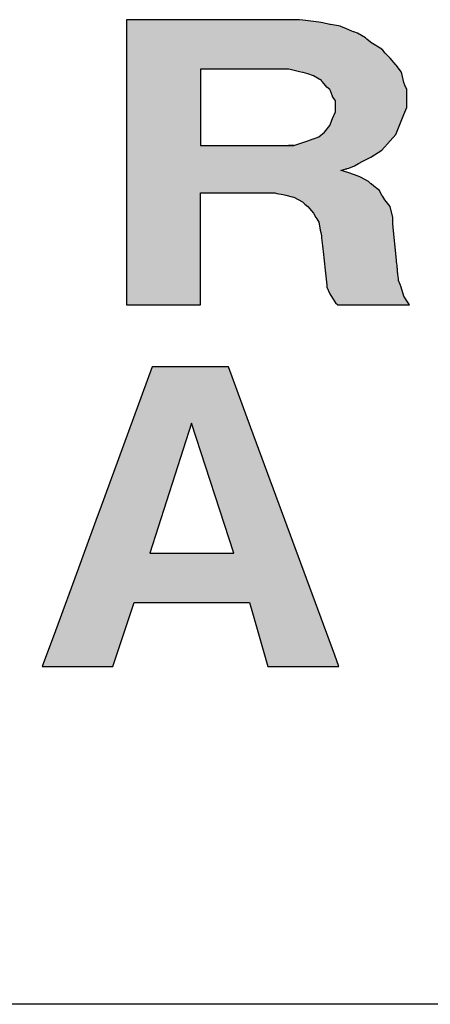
# Model space of a CAD drawing. Extents: x -1825 to 98, y 5678 to 6985.
# Tile 15 of 86: x -1057.26 to -1054.06, y 5776.22 to 5783.89. Entities that reach past the tile are written whole.
import ezdxf

# ---------------------------------------------------------------- set-up
doc = ezdxf.new("R2010")
doc.units = 0
doc.header["$MEASUREMENT"] = 0
doc.layers.add('CARIMBO', color=7, linetype='CONTINUOUS')

msp = doc.modelspace()

# ---------------------------------------------------------------- hatches: boundary and pattern name
at = {"layer": 'CARIMBO'}
h = msp.add_hatch(color=7, dxfattribs=at)
h.paths.add_polyline_path([(-1055.0483, 5783.889), (-1055.0761, 5783.8927), (-1055.1161, 5783.8927), (-1055.2277, 5783.8927), (-1055.3446, 5783.8927), (-1055.4527, 5783.8927), (-1055.5575, 5783.8927), (-1055.7704, 5783.8927), (-1055.8929, 5783.8927), (-1056.0757, 5783.8927), (-1056.2464, 5783.8927), (-1056.3621, 5783.8927), (-1056.4237, 5783.8927), (-1056.4237, 5783.8537), (-1056.4237, 5783.8107), (-1056.4237, 5783.7992), (-1056.4237, 5783.795), (-1056.4237, 5783.7896), (-1056.4237, 5783.7845), (-1056.4237, 5783.7745), (-1056.4237, 5783.7592), (-1056.4237, 5783.7521), (-1056.4237, 5783.7372), (-1056.4237, 5783.7111), (-1056.4237, 5783.6377), (-1056.4237, 5783.585), (-1056.4237, 5783.3224), (-1056.4237, 5783.3178), (-1056.4237, 5783.3127), (-1056.4237, 5783.2955), (-1056.4237, 5783.2866), (-1056.4237, 5783.2659), (-1056.4237, 5783.2588), (-1056.4237, 5783.2439), (-1056.4237, 5783.218), (-1056.4237, 5783.1898), (-1056.4237, 5783.1733), (-1056.4237, 5783.1508), (-1056.4237, 5783.1349), (-1056.4237, 5783.078), (-1056.4237, 5783.056), (-1056.4237, 5783.0353), (-1056.4237, 5782.8993), (-1056.4237, 5782.7918), (-1056.4237, 5782.7754), (-1056.4237, 5782.737), (-1056.4237, 5782.7163), (-1056.4237, 5782.6943), (-1056.4237, 5782.6901), (-1056.4237, 5782.0262), (-1056.4237, 5781.6687), (-1055.8471, 5781.6687), (-1055.8471, 5782.3326), (-1055.8471, 5782.3368), (-1055.8471, 5782.3588), (-1055.8471, 5782.3795), (-1055.8471, 5782.4179), (-1055.8471, 5782.4344), (-1055.8471, 5782.5418), (-1055.6277, 5782.5418), (-1055.5944, 5782.5418), (-1055.559, 5782.5418), (-1055.4671, 5782.5418), (-1055.4415, 5782.5418), (-1055.4052, 5782.5418), (-1055.3786, 5782.5418), (-1055.3331, 5782.5418), (-1055.2912, 5782.5418), (-1055.2672, 5782.5418), (-1055.2507, 5782.5387), (-1055.2024, 5782.5294), (-1055.1816, 5782.5254), (-1055.1332, 5782.5126), (-1055.119, 5782.5089), (-1055.0531, 5782.4726), (-1055.0327, 5782.4554), (-1055.0102, 5782.4364), (-1054.982, 5782.4016), (-1054.9674, 5782.3837), (-1054.9476, 5782.3507), (-1054.9402, 5782.3391), (-1054.9246, 5782.3145), (-1054.9191, 5782.2851), (-1054.9131, 5782.2532), (-1054.9096, 5782.2346), (-1054.9048, 5782.2091), (-1054.9029, 5782.192), (-1054.8961, 5782.1309), (-1054.8935, 5782.1073), (-1054.891, 5782.0851), (-1054.8748, 5781.939), (-1054.862, 5781.8236), (-1054.862, 5781.8071), (-1054.8389, 5781.7544), (-1054.8191, 5781.7214), (-1054.7961, 5781.6852), (-1054.7763, 5781.6687), (-1054.7695, 5781.6687), (-1054.7341, 5781.6687), (-1054.7008, 5781.6687), (-1054.6388, 5781.6687), (-1054.6122, 5781.6687), (-1054.4389, 5781.6687), (-1054.2195, 5781.6687), (-1054.2393, 5781.7017), (-1054.2623, 5781.7379), (-1054.2821, 5781.8071), (-1054.2916, 5781.8289), (-1054.3052, 5781.8598), (-1054.3052, 5781.8763), (-1054.3082, 5781.9064), (-1054.311, 5781.9341), (-1054.3127, 5781.95), (-1054.3134, 5781.9575), (-1054.3157, 5781.9796), (-1054.3166, 5781.9891), (-1054.3185, 5782.0075), (-1054.319, 5782.0129), (-1054.3195, 5782.0178), (-1054.348, 5782.298), (-1054.348, 5782.3507), (-1054.3678, 5782.4364), (-1054.4106, 5782.4891), (-1054.4263, 5782.5137), (-1054.4337, 5782.5254), (-1054.4463, 5782.5484), (-1054.4534, 5782.5616), (-1054.4627, 5782.5687), (-1054.4963, 5782.5945), (-1054.5177, 5782.6129), (-1054.5193, 5782.6143), (-1054.5391, 5782.6308), (-1054.5993, 5782.6639), (-1054.605, 5782.667), (-1054.6265, 5782.6753), (-1054.6478, 5782.6835), (-1054.6537, 5782.6858), (-1054.6907, 5782.7), (-1054.7335, 5782.7112), (-1054.7533, 5782.7164), (-1054.7457, 5782.7188), (-1054.7294, 5782.724), (-1054.7201, 5782.7269), (-1054.7186, 5782.7274), (-1054.7133, 5782.7291), (-1054.7088, 5782.7305), (-1054.7029, 5782.7324), (-1054.6907, 5782.7362), (-1054.6478, 5782.7527), (-1054.6145, 5782.771), (-1054.5819, 5782.7889), (-1054.5193, 5782.8219), (-1054.4337, 5782.8746), (-1054.3678, 5782.9471), (-1054.3249, 5782.9965), (-1054.2821, 5783.1019), (-1054.2623, 5783.1547), (-1054.2393, 5783.2074), (-1054.2393, 5783.2798), (-1054.2393, 5783.349), (-1054.2541, 5783.383), (-1054.2623, 5783.4018), (-1054.2786, 5783.4724), (-1054.2821, 5783.4874), (-1054.321, 5783.5354), (-1054.3249, 5783.5401), (-1054.3678, 5783.5929), (-1054.3908, 5783.6126), (-1054.3958, 5783.6183), (-1054.4085, 5783.633), (-1054.4274, 5783.6548), (-1054.4329, 5783.6612), (-1054.4337, 5783.662), (-1054.5193, 5783.7147), (-1054.5211, 5783.7162), (-1054.5508, 5783.7414), (-1054.5622, 5783.751), (-1054.6248, 5783.7872), (-1054.6551, 5783.7989), (-1054.6676, 5783.8037), (-1054.7104, 5783.8202), (-1054.7533, 5783.84), (-1054.7594, 5783.8411), (-1054.7722, 5783.8436), (-1054.8334, 5783.8554), (-1054.8389, 5783.8564), (-1054.8945, 5783.8671), (-1054.9246, 5783.8729)])
h.paths.add_polyline_path([(-1055.0526, 5783.4815), (-1055.0467, 5783.4801), (-1055.0102, 5783.4709), (-1054.9674, 5783.4545), (-1054.9048, 5783.4182), (-1054.9006, 5783.413), (-1054.8841, 5783.3927), (-1054.862, 5783.3655), (-1054.8389, 5783.349), (-1054.8347, 5783.3377), (-1054.8191, 5783.2963), (-1054.8175, 5783.2937), (-1054.7961, 5783.2601), (-1054.7961, 5783.2074), (-1054.7961, 5783.1744), (-1054.8191, 5783.1217), (-1054.8389, 5783.069), (-1054.8817, 5783.0163), (-1054.9246, 5782.98), (-1054.9674, 5782.9636), (-1054.9692, 5782.9629), (-1055.0102, 5782.9471), (-1055.119, 5782.9108), (-1055.1618, 5782.9108), (-1055.8471, 5782.9108), (-1055.8471, 5783.3357), (-1055.8471, 5783.3623), (-1055.8471, 5783.4659), (-1055.8471, 5783.5072), (-1055.8442, 5783.5072), (-1055.7748, 5783.5072), (-1055.6735, 5783.5072), (-1055.5457, 5783.5072), (-1055.4409, 5783.5072), (-1055.3328, 5783.5072), (-1055.2797, 5783.5072), (-1055.1946, 5783.5072), (-1055.1618, 5783.5072), (-1055.1577, 5783.5062), (-1055.0761, 5783.4874)], flags=16)
h = msp.add_hatch(color=7, dxfattribs=at)
h.paths.add_polyline_path([(-1055.6297, 5781.1877), (-1056.2227, 5781.1877), (-1056.6316, 5780.0727), (-1056.6515, 5780.0185), (-1056.754, 5779.7389), (-1056.7982, 5779.6183), (-1056.9774, 5779.1297), (-1057.0793, 5778.8518), (-1056.5291, 5778.8518), (-1056.3644, 5779.3493), (-1056.1257, 5779.3493), (-1055.5721, 5779.3493), (-1055.4649, 5779.3493), (-1055.4419, 5779.2686), (-1055.3232, 5778.8518), (-1054.7697, 5778.8518), (-1054.8014, 5778.938), (-1055.4543, 5780.7113)])
h.paths.add_polyline_path([(-1055.5868, 5779.7348), (-1056.2425, 5779.7348), (-1055.9163, 5780.7463)], flags=16)

# ---------------------------------------------------------------- linework, layer by layer
at = {"layer": 'CARIMBO', "color": 6}
msp.add_line((-1039.2001, 5776.2174), (-1077.6642, 5776.2174), dxfattribs=at)
at = {"layer": 'CARIMBO', "color": 7, "invisible_edges": 5}
for points in [[(-1056.4237, 5783.8537), (-1054.6478, 5782.7527), (-1054.6145, 5782.771), (-1056.4237, 5783.8927)], [(-1056.4237, 5783.8927), (-1054.6145, 5782.771), (-1054.5819, 5782.7889), (-1056.3621, 5783.8927)], [(-1056.4237, 5783.8537), (-1054.6478, 5782.7527), (-1054.6145, 5782.771), (-1056.4237, 5783.8927)], [(-1056.4237, 5783.8927), (-1054.6145, 5782.771), (-1054.5819, 5782.7889), (-1056.3621, 5783.8927)], [(-1056.4237, 5783.8107), (-1054.6907, 5782.7362), (-1054.6478, 5782.7527), (-1056.4237, 5783.8537)], [(-1056.4237, 5783.8107), (-1054.6907, 5782.7362), (-1054.6478, 5782.7527), (-1056.4237, 5783.8537)], [(-1056.3621, 5783.8927), (-1054.5819, 5782.7889), (-1054.5193, 5782.8219), (-1056.2464, 5783.8927)], [(-1056.3621, 5783.8927), (-1054.5819, 5782.7889), (-1054.5193, 5782.8219), (-1056.2464, 5783.8927)], [(-1056.2464, 5783.8927), (-1054.5193, 5782.8219), (-1054.4337, 5782.8746), (-1056.0757, 5783.8927)], [(-1056.2464, 5783.8927), (-1054.5193, 5782.8219), (-1054.4337, 5782.8746), (-1056.0757, 5783.8927)], [(-1056.0757, 5783.8927), (-1054.4337, 5782.8746), (-1054.3678, 5782.9471), (-1055.8929, 5783.8927)], [(-1056.0757, 5783.8927), (-1054.4337, 5782.8746), (-1054.3678, 5782.9471), (-1055.8929, 5783.8927)], [(-1055.8929, 5783.8927), (-1054.3678, 5782.9471), (-1054.3249, 5782.9965), (-1055.7704, 5783.8927)], [(-1055.8929, 5783.8927), (-1054.3678, 5782.9471), (-1054.3249, 5782.9965), (-1055.7704, 5783.8927)], [(-1055.7704, 5783.8927), (-1054.3249, 5782.9965), (-1054.2821, 5783.1019), (-1055.5575, 5783.8927)], [(-1055.7704, 5783.8927), (-1054.3249, 5782.9965), (-1054.2821, 5783.1019), (-1055.5575, 5783.8927)], [(-1055.5575, 5783.8927), (-1054.2821, 5783.1019), (-1054.2623, 5783.1547), (-1055.4527, 5783.8927)], [(-1055.5575, 5783.8927), (-1054.2821, 5783.1019), (-1054.2623, 5783.1547), (-1055.4527, 5783.8927)], [(-1055.4527, 5783.8927), (-1054.2623, 5783.1547), (-1054.2393, 5783.2074), (-1055.3446, 5783.8927)], [(-1055.4527, 5783.8927), (-1054.2623, 5783.1547), (-1054.2393, 5783.2074), (-1055.3446, 5783.8927)], [(-1055.3446, 5783.8927), (-1054.2393, 5783.2074), (-1054.2393, 5783.2798), (-1055.2277, 5783.8927)], [(-1055.3446, 5783.8927), (-1054.2393, 5783.2074), (-1054.2393, 5783.2798), (-1055.2277, 5783.8927)], [(-1055.2277, 5783.8927), (-1054.2393, 5783.2798), (-1054.2393, 5783.349), (-1055.1161, 5783.8927)], [(-1055.2277, 5783.8927), (-1054.2393, 5783.2798), (-1054.2393, 5783.349), (-1055.1161, 5783.8927)], [(-1055.1161, 5783.8927), (-1054.2393, 5783.349), (-1054.2541, 5783.383), (-1055.0761, 5783.8927)], [(-1055.1161, 5783.8927), (-1054.2393, 5783.349), (-1054.2541, 5783.383), (-1055.0761, 5783.8927)], [(-1055.0761, 5783.8927), (-1054.2541, 5783.383), (-1054.2623, 5783.4018), (-1055.0483, 5783.889)], [(-1055.0761, 5783.8927), (-1054.2541, 5783.383), (-1054.2623, 5783.4018), (-1055.0483, 5783.889)], [(-1055.0483, 5783.889), (-1054.2623, 5783.4018), (-1054.2786, 5783.4724), (-1054.9246, 5783.8729)], [(-1055.0483, 5783.889), (-1054.2623, 5783.4018), (-1054.2786, 5783.4724), (-1054.9246, 5783.8729)], [(-1054.9246, 5783.8729), (-1054.2786, 5783.4724), (-1054.2821, 5783.4874), (-1054.8945, 5783.8671)], [(-1054.9246, 5783.8729), (-1054.2786, 5783.4724), (-1054.2821, 5783.4874), (-1054.8945, 5783.8671)], [(-1054.8945, 5783.8671), (-1054.2821, 5783.4874), (-1054.321, 5783.5354), (-1054.8389, 5783.8564)], [(-1054.8945, 5783.8671), (-1054.2821, 5783.4874), (-1054.321, 5783.5354), (-1054.8389, 5783.8564)], [(-1054.8389, 5783.8564), (-1054.321, 5783.5354), (-1054.3249, 5783.5401), (-1054.8334, 5783.8554)], [(-1054.8389, 5783.8564), (-1054.321, 5783.5354), (-1054.3249, 5783.5401), (-1054.8334, 5783.8554)], [(-1054.8334, 5783.8554), (-1054.3249, 5783.5401), (-1054.3678, 5783.5929), (-1054.7722, 5783.8436)], [(-1054.8334, 5783.8554), (-1054.3249, 5783.5401), (-1054.3678, 5783.5929), (-1054.7722, 5783.8436)], [(-1054.7722, 5783.8436), (-1054.3678, 5783.5929), (-1054.3908, 5783.6126), (-1054.7594, 5783.8411)], [(-1054.7722, 5783.8436), (-1054.3678, 5783.5929), (-1054.3908, 5783.6126), (-1054.7594, 5783.8411)], [(-1054.7594, 5783.8411), (-1054.3908, 5783.6126), (-1054.3958, 5783.6183), (-1054.7533, 5783.84)], [(-1054.7594, 5783.8411), (-1054.3908, 5783.6126), (-1054.3958, 5783.6183), (-1054.7533, 5783.84)], [(-1054.7533, 5783.84), (-1054.3958, 5783.6183), (-1054.4085, 5783.633), (-1054.7104, 5783.8202)], [(-1054.7533, 5783.84), (-1054.3958, 5783.6183), (-1054.4085, 5783.633), (-1054.7104, 5783.8202)], [(-1056.4237, 5783.7992), (-1054.7029, 5782.7324), (-1054.6907, 5782.7362), (-1056.4237, 5783.8107)], [(-1056.4237, 5783.7992), (-1054.7029, 5782.7324), (-1054.6907, 5782.7362), (-1056.4237, 5783.8107)], [(-1056.4237, 5783.795), (-1054.7074, 5782.7309), (-1054.7029, 5782.7324), (-1056.4237, 5783.7992)], [(-1056.4237, 5783.795), (-1054.7074, 5782.7309), (-1054.7029, 5782.7324), (-1056.4237, 5783.7992)], [(-1056.4237, 5783.7946), (-1054.7078, 5782.7308), (-1054.7074, 5782.7309), (-1056.4237, 5783.795)], [(-1056.4237, 5783.7946), (-1054.7078, 5782.7308), (-1054.7074, 5782.7309), (-1056.4237, 5783.795)], [(-1056.4237, 5783.7896), (-1054.7133, 5782.7291), (-1054.7078, 5782.7308), (-1056.4237, 5783.7946)], [(-1056.4237, 5783.7896), (-1054.7133, 5782.7291), (-1054.7078, 5782.7308), (-1056.4237, 5783.7946)], [(-1056.4237, 5783.7845), (-1054.7186, 5782.7274), (-1054.7133, 5782.7291), (-1056.4237, 5783.7896)], [(-1056.4237, 5783.7845), (-1054.7186, 5782.7274), (-1054.7133, 5782.7291), (-1056.4237, 5783.7896)], [(-1056.4237, 5783.7832), (-1054.7201, 5782.7269), (-1054.7186, 5782.7274), (-1056.4237, 5783.7845)], [(-1056.4237, 5783.7832), (-1054.7201, 5782.7269), (-1054.7186, 5782.7274), (-1056.4237, 5783.7845)], [(-1056.4237, 5783.7745), (-1054.7294, 5782.724), (-1054.7201, 5782.7269), (-1056.4237, 5783.7832)], [(-1056.4237, 5783.7745), (-1054.7294, 5782.724), (-1054.7201, 5782.7269), (-1056.4237, 5783.7832)], [(-1056.4237, 5783.7592), (-1054.7457, 5782.7188), (-1054.7294, 5782.724), (-1056.4237, 5783.7745)], [(-1056.4237, 5783.7592), (-1054.7457, 5782.7188), (-1054.7294, 5782.724), (-1056.4237, 5783.7745)], [(-1056.4237, 5783.7521), (-1054.7533, 5782.7164), (-1054.7457, 5782.7188), (-1056.4237, 5783.7592)], [(-1056.4237, 5783.7521), (-1054.7533, 5782.7164), (-1054.7457, 5782.7188), (-1056.4237, 5783.7592)], [(-1054.7104, 5783.8202), (-1054.4085, 5783.633), (-1054.4274, 5783.6548), (-1054.6676, 5783.8037)], [(-1054.7104, 5783.8202), (-1054.4085, 5783.633), (-1054.4274, 5783.6548), (-1054.6676, 5783.8037)], [(-1054.6676, 5783.8037), (-1054.4274, 5783.6548), (-1054.4329, 5783.6612), (-1054.655, 5783.7989)], [(-1054.6676, 5783.8037), (-1054.4274, 5783.6548), (-1054.4329, 5783.6612), (-1054.655, 5783.7989)], [(-1054.655, 5783.7989), (-1054.5193, 5783.7147), (-1054.5211, 5783.7162), (-1054.6533, 5783.7982)], [(-1054.655, 5783.7989), (-1054.5193, 5783.7147), (-1054.5211, 5783.7162), (-1054.6533, 5783.7982)], [(-1054.6533, 5783.7982), (-1054.5211, 5783.7162), (-1054.5508, 5783.7414), (-1054.6248, 5783.7872)], [(-1054.6533, 5783.7982), (-1054.5211, 5783.7162), (-1054.5508, 5783.7414), (-1054.6248, 5783.7872)], [(-1054.6248, 5783.7872), (-1054.5508, 5783.7414), (-1054.5622, 5783.751)], [(-1054.6248, 5783.7872), (-1054.5508, 5783.7414), (-1054.5622, 5783.751)], [(-1056.4237, 5783.7372), (-1054.4106, 5782.4891), (-1054.4263, 5782.5137), (-1056.4237, 5783.7521)], [(-1056.4237, 5783.7372), (-1054.4106, 5782.4891), (-1054.4263, 5782.5137), (-1056.4237, 5783.7521)], [(-1056.4237, 5783.7111), (-1054.3678, 5782.4364), (-1054.4106, 5782.4891), (-1056.4237, 5783.7372)], [(-1056.4237, 5783.7111), (-1054.3678, 5782.4364), (-1054.4106, 5782.4891), (-1056.4237, 5783.7372)], [(-1056.4237, 5783.6377), (-1054.348, 5782.3507), (-1054.3678, 5782.4364), (-1056.4237, 5783.7111)], [(-1056.4237, 5783.6377), (-1054.348, 5782.3507), (-1054.3678, 5782.4364), (-1056.4237, 5783.7111)], [(-1054.5193, 5783.7147), (-1054.4329, 5783.6612), (-1054.4337, 5783.662)], [(-1054.5193, 5783.7147), (-1054.4329, 5783.6612), (-1054.4337, 5783.662)], [(-1056.4237, 5783.585), (-1054.348, 5782.298), (-1054.348, 5782.3507), (-1056.4237, 5783.6377)], [(-1056.4237, 5783.585), (-1054.348, 5782.298), (-1054.348, 5782.3507), (-1056.4237, 5783.6377)], [(-1056.4237, 5783.3224), (-1054.3195, 5782.0178), (-1054.348, 5782.298), (-1056.4237, 5783.585)], [(-1056.4237, 5783.3224), (-1054.3195, 5782.0178), (-1054.348, 5782.298), (-1056.4237, 5783.585)], [(-1055.8471, 5783.4659), (-1055.0102, 5782.9471), (-1054.9692, 5782.9629), (-1055.8471, 5783.5072)], [(-1055.8471, 5783.5072), (-1054.9692, 5782.9629), (-1054.9674, 5782.9636), (-1055.8442, 5783.5072)], [(-1055.8471, 5783.4659), (-1055.0102, 5782.9471), (-1054.9692, 5782.9629), (-1055.8471, 5783.5072)], [(-1055.8471, 5783.5072), (-1054.9692, 5782.9629), (-1054.9674, 5782.9636), (-1055.8442, 5783.5072)], [(-1055.8471, 5783.3623), (-1055.119, 5782.9108), (-1055.0102, 5782.9471), (-1055.8471, 5783.4659)], [(-1055.8471, 5783.3623), (-1055.119, 5782.9108), (-1055.0102, 5782.9471), (-1055.8471, 5783.4659)], [(-1055.8442, 5783.5072), (-1054.9674, 5782.9636), (-1054.9246, 5782.98), (-1055.7748, 5783.5072)], [(-1055.8442, 5783.5072), (-1054.9674, 5782.9636), (-1054.9246, 5782.98), (-1055.7748, 5783.5072)], [(-1055.7748, 5783.5072), (-1054.9246, 5782.98), (-1054.8817, 5783.0163), (-1055.6735, 5783.5072)], [(-1055.7748, 5783.5072), (-1054.9246, 5782.98), (-1054.8817, 5783.0163), (-1055.6735, 5783.5072)], [(-1055.6735, 5783.5072), (-1054.8817, 5783.0163), (-1054.8389, 5783.069), (-1055.5457, 5783.5072)], [(-1055.6735, 5783.5072), (-1054.8817, 5783.0163), (-1054.8389, 5783.069), (-1055.5457, 5783.5072)], [(-1055.5457, 5783.5072), (-1054.8389, 5783.069), (-1054.8191, 5783.1217), (-1055.4409, 5783.5072)], [(-1055.5457, 5783.5072), (-1054.8389, 5783.069), (-1054.8191, 5783.1217), (-1055.4409, 5783.5072)], [(-1055.4409, 5783.5072), (-1054.8191, 5783.1217), (-1054.7961, 5783.1744), (-1055.3328, 5783.5072)], [(-1055.4409, 5783.5072), (-1054.8191, 5783.1217), (-1054.7961, 5783.1744), (-1055.3328, 5783.5072)], [(-1055.3328, 5783.5072), (-1054.7961, 5783.1744), (-1054.7961, 5783.2074), (-1055.2797, 5783.5072)], [(-1055.3328, 5783.5072), (-1054.7961, 5783.1744), (-1054.7961, 5783.2074), (-1055.2797, 5783.5072)], [(-1055.2797, 5783.5072), (-1054.7961, 5783.2074), (-1054.7961, 5783.2601), (-1055.1946, 5783.5072)], [(-1055.2797, 5783.5072), (-1054.7961, 5783.2074), (-1054.7961, 5783.2601), (-1055.1946, 5783.5072)], [(-1055.1946, 5783.5072), (-1054.7961, 5783.2601), (-1054.8175, 5783.2937), (-1055.1618, 5783.5072)], [(-1055.1946, 5783.5072), (-1054.7961, 5783.2601), (-1054.8175, 5783.2937), (-1055.1618, 5783.5072)], [(-1055.1618, 5783.5072), (-1054.8175, 5783.2937), (-1054.8191, 5783.2963), (-1055.1577, 5783.5062)], [(-1055.1618, 5783.5072), (-1054.8175, 5783.2937), (-1054.8191, 5783.2963), (-1055.1577, 5783.5062)], [(-1055.1577, 5783.5062), (-1054.8191, 5783.2963), (-1054.8347, 5783.3377), (-1055.0761, 5783.4874)], [(-1055.1577, 5783.5062), (-1054.8191, 5783.2963), (-1054.8347, 5783.3377), (-1055.0761, 5783.4874)], [(-1055.0761, 5783.4874), (-1054.8347, 5783.3377), (-1054.8389, 5783.349), (-1055.0526, 5783.4815)], [(-1055.0761, 5783.4874), (-1054.8347, 5783.3377), (-1054.8389, 5783.349), (-1055.0526, 5783.4815)], [(-1055.0526, 5783.4815), (-1054.8389, 5783.349), (-1054.862, 5783.3655), (-1055.0467, 5783.4801)], [(-1055.0526, 5783.4815), (-1054.8389, 5783.349), (-1054.862, 5783.3655), (-1055.0467, 5783.4801)], [(-1055.0467, 5783.4801), (-1054.862, 5783.3655), (-1054.8841, 5783.3927), (-1055.0102, 5783.4709)], [(-1055.0467, 5783.4801), (-1054.862, 5783.3655), (-1054.8841, 5783.3927), (-1055.0102, 5783.4709)], [(-1055.0102, 5783.4709), (-1054.8841, 5783.3927), (-1054.9006, 5783.413), (-1054.9674, 5783.4545)], [(-1055.0102, 5783.4709), (-1054.8841, 5783.3927), (-1054.9006, 5783.413), (-1054.9674, 5783.4545)], [(-1054.9674, 5783.4545), (-1054.9006, 5783.413), (-1054.9048, 5783.4182)], [(-1054.9674, 5783.4545), (-1054.9006, 5783.413), (-1054.9048, 5783.4182)], [(-1056.4237, 5783.3178), (-1055.119, 5782.5089), (-1055.0531, 5782.4726), (-1056.4237, 5783.3224)], [(-1056.4237, 5783.3178), (-1055.119, 5782.5089), (-1055.0531, 5782.4726), (-1056.4237, 5783.3224)], [(-1056.4237, 5783.3127), (-1055.1332, 5782.5126), (-1055.119, 5782.5089), (-1056.4237, 5783.3178)], [(-1056.4237, 5783.3127), (-1055.1332, 5782.5126), (-1055.119, 5782.5089), (-1056.4237, 5783.3178)], [(-1056.4237, 5783.2955), (-1055.1816, 5782.5254), (-1055.1332, 5782.5126), (-1056.4237, 5783.3127)], [(-1056.4237, 5783.2955), (-1055.1816, 5782.5254), (-1055.1332, 5782.5126), (-1056.4237, 5783.3127)], [(-1055.8471, 5783.3357), (-1055.1618, 5782.9108), (-1055.119, 5782.9108), (-1055.8471, 5783.3623)], [(-1055.8471, 5783.3357), (-1055.1618, 5782.9108), (-1055.119, 5782.9108), (-1055.8471, 5783.3623)], [(-1055.8471, 5782.9108), (-1055.8471, 5782.9108), (-1055.1618, 5782.9108), (-1055.8471, 5783.3357)], [(-1055.8471, 5782.9108), (-1055.8471, 5782.9108), (-1055.1618, 5782.9108), (-1055.8471, 5783.3357)], [(-1056.4237, 5783.2866), (-1055.2024, 5782.5294), (-1055.1816, 5782.5254), (-1056.4237, 5783.2955)], [(-1056.4237, 5783.2866), (-1055.2024, 5782.5294), (-1055.1816, 5782.5254), (-1056.4237, 5783.2955)], [(-1056.4237, 5783.2659), (-1055.2507, 5782.5387), (-1055.2024, 5782.5294), (-1056.4237, 5783.2866)], [(-1056.4237, 5783.2659), (-1055.2507, 5782.5387), (-1055.2024, 5782.5294), (-1056.4237, 5783.2866)], [(-1056.4237, 5783.2588), (-1055.2672, 5782.5418), (-1055.2507, 5782.5387), (-1056.4237, 5783.2659)], [(-1056.4237, 5783.2588), (-1055.2672, 5782.5418), (-1055.2507, 5782.5387), (-1056.4237, 5783.2659)], [(-1056.4237, 5783.2439), (-1055.2912, 5782.5418), (-1055.2672, 5782.5418), (-1056.4237, 5783.2588)], [(-1056.4237, 5783.2439), (-1055.2912, 5782.5418), (-1055.2672, 5782.5418), (-1056.4237, 5783.2588)], [(-1056.4237, 5783.218), (-1055.3331, 5782.5418), (-1055.2912, 5782.5418), (-1056.4237, 5783.2439)], [(-1056.4237, 5783.218), (-1055.3331, 5782.5418), (-1055.2912, 5782.5418), (-1056.4237, 5783.2439)], [(-1056.4237, 5783.1898), (-1055.3786, 5782.5418), (-1055.3331, 5782.5418), (-1056.4237, 5783.218)], [(-1056.4237, 5783.1898), (-1055.3786, 5782.5418), (-1055.3331, 5782.5418), (-1056.4237, 5783.218)], [(-1056.4237, 5783.1733), (-1055.4052, 5782.5418), (-1055.3786, 5782.5418), (-1056.4237, 5783.1898)], [(-1056.4237, 5783.1733), (-1055.4052, 5782.5418), (-1055.3786, 5782.5418), (-1056.4237, 5783.1898)], [(-1056.4237, 5783.1508), (-1055.4415, 5782.5418), (-1055.4052, 5782.5418), (-1056.4237, 5783.1733)], [(-1056.4237, 5783.1508), (-1055.4415, 5782.5418), (-1055.4052, 5782.5418), (-1056.4237, 5783.1733)], [(-1056.4237, 5783.1349), (-1055.4671, 5782.5418), (-1055.4415, 5782.5418), (-1056.4237, 5783.1508)], [(-1056.4237, 5783.1349), (-1055.4671, 5782.5418), (-1055.4415, 5782.5418), (-1056.4237, 5783.1508)], [(-1056.4237, 5783.078), (-1055.559, 5782.5418), (-1055.4671, 5782.5418), (-1056.4237, 5783.1349)], [(-1056.4237, 5783.078), (-1055.559, 5782.5418), (-1055.4671, 5782.5418), (-1056.4237, 5783.1349)], [(-1056.4237, 5783.056), (-1055.5944, 5782.5418), (-1055.559, 5782.5418), (-1056.4237, 5783.078)], [(-1056.4237, 5783.056), (-1055.5944, 5782.5418), (-1055.559, 5782.5418), (-1056.4237, 5783.078)], [(-1056.4237, 5783.0353), (-1055.6277, 5782.5418), (-1055.5944, 5782.5418), (-1056.4237, 5783.056)], [(-1056.4237, 5783.0353), (-1055.6277, 5782.5418), (-1055.5944, 5782.5418), (-1056.4237, 5783.056)], [(-1056.4237, 5782.8993), (-1055.8471, 5782.5418), (-1055.6277, 5782.5418), (-1056.4237, 5783.0353)], [(-1056.4237, 5782.8993), (-1055.8471, 5782.5418), (-1055.6277, 5782.5418), (-1056.4237, 5783.0353)], [(-1056.4237, 5782.7918), (-1055.8471, 5782.4344), (-1055.8471, 5782.5418), (-1056.4237, 5782.8993)], [(-1056.4237, 5782.7918), (-1055.8471, 5782.4344), (-1055.8471, 5782.5418), (-1056.4237, 5782.8993)], [(-1055.1618, 5782.9108), (-1055.1618, 5782.9108), (-1055.119, 5782.9108)], [(-1055.1618, 5782.9108), (-1055.1618, 5782.9108), (-1055.119, 5782.9108)], [(-1056.4237, 5782.7754), (-1055.8471, 5782.4179), (-1055.8471, 5782.4344), (-1056.4237, 5782.7918)], [(-1056.4237, 5782.7754), (-1055.8471, 5782.4179), (-1055.8471, 5782.4344), (-1056.4237, 5782.7918)], [(-1056.4237, 5782.737), (-1055.8471, 5782.3795), (-1055.8471, 5782.4179), (-1056.4237, 5782.7754)], [(-1056.4237, 5782.737), (-1055.8471, 5782.3795), (-1055.8471, 5782.4179), (-1056.4237, 5782.7754)], [(-1056.4237, 5782.7163), (-1055.8471, 5782.3588), (-1055.8471, 5782.3795), (-1056.4237, 5782.737)], [(-1056.4237, 5782.7163), (-1055.8471, 5782.3588), (-1055.8471, 5782.3795), (-1056.4237, 5782.737)], [(-1056.4237, 5782.6943), (-1055.8471, 5782.3368), (-1055.8471, 5782.3588), (-1056.4237, 5782.7163)], [(-1056.4237, 5782.6943), (-1055.8471, 5782.3368), (-1055.8471, 5782.3588), (-1056.4237, 5782.7163)], [(-1056.4237, 5782.6901), (-1055.8471, 5782.3326), (-1055.8471, 5782.3368), (-1056.4237, 5782.6943)], [(-1056.4237, 5782.6901), (-1055.8471, 5782.3326), (-1055.8471, 5782.3368), (-1056.4237, 5782.6943)], [(-1056.4237, 5782.0262), (-1055.8471, 5781.6687), (-1055.8471, 5782.3326), (-1056.4237, 5782.6901)], [(-1056.4237, 5782.0262), (-1055.8471, 5781.6687), (-1055.8471, 5782.3326), (-1056.4237, 5782.6901)], [(-1054.7533, 5782.7164), (-1054.4263, 5782.5137), (-1054.4337, 5782.5254), (-1054.7335, 5782.7112)], [(-1054.7533, 5782.7164), (-1054.4263, 5782.5137), (-1054.4337, 5782.5254), (-1054.7335, 5782.7112)], [(-1054.7335, 5782.7112), (-1054.4337, 5782.5254), (-1054.4463, 5782.5484), (-1054.6907, 5782.7)], [(-1054.7335, 5782.7112), (-1054.4337, 5782.5254), (-1054.4463, 5782.5484), (-1054.6907, 5782.7)], [(-1054.6907, 5782.7), (-1054.4463, 5782.5484), (-1054.4534, 5782.5616), (-1054.6537, 5782.6858)], [(-1054.6907, 5782.7), (-1054.4463, 5782.5484), (-1054.4534, 5782.5616), (-1054.6537, 5782.6858)], [(-1054.6537, 5782.6858), (-1054.4534, 5782.5616), (-1054.4627, 5782.5687), (-1054.6478, 5782.6835)], [(-1054.6537, 5782.6858), (-1054.4534, 5782.5616), (-1054.4627, 5782.5687), (-1054.6478, 5782.6835)], [(-1054.6478, 5782.6835), (-1054.4627, 5782.5687), (-1054.4963, 5782.5945), (-1054.6265, 5782.6753)], [(-1054.6478, 5782.6835), (-1054.4627, 5782.5687), (-1054.4963, 5782.5945), (-1054.6265, 5782.6753)], [(-1054.6265, 5782.6753), (-1054.4963, 5782.5945), (-1054.5177, 5782.6129), (-1054.605, 5782.667)], [(-1054.6265, 5782.6753), (-1054.4963, 5782.5945), (-1054.5177, 5782.6129), (-1054.605, 5782.667)], [(-1054.605, 5782.667), (-1054.5177, 5782.6129), (-1054.5193, 5782.6143), (-1054.5993, 5782.6639)], [(-1054.605, 5782.667), (-1054.5177, 5782.6129), (-1054.5193, 5782.6143), (-1054.5993, 5782.6639)], [(-1054.5993, 5782.6639), (-1054.5193, 5782.6143), (-1054.5391, 5782.6308)], [(-1054.5993, 5782.6639), (-1054.5193, 5782.6143), (-1054.5391, 5782.6308)], [(-1055.0327, 5782.4554), (-1054.319, 5782.0129), (-1054.3195, 5782.0178), (-1055.0531, 5782.4726)], [(-1055.0327, 5782.4554), (-1054.319, 5782.0129), (-1054.3195, 5782.0178), (-1055.0531, 5782.4726)], [(-1055.0102, 5782.4364), (-1054.3185, 5782.0075), (-1054.319, 5782.0129), (-1055.0327, 5782.4554)], [(-1055.0102, 5782.4364), (-1054.3185, 5782.0075), (-1054.319, 5782.0129), (-1055.0327, 5782.4554)], [(-1054.982, 5782.4016), (-1054.3166, 5781.9891), (-1054.3185, 5782.0075), (-1055.0102, 5782.4364)], [(-1054.982, 5782.4016), (-1054.3166, 5781.9891), (-1054.3185, 5782.0075), (-1055.0102, 5782.4364)], [(-1054.9674, 5782.3837), (-1054.3157, 5781.9796), (-1054.3166, 5781.9891), (-1054.982, 5782.4016)], [(-1054.9674, 5782.3837), (-1054.3157, 5781.9796), (-1054.3166, 5781.9891), (-1054.982, 5782.4016)], [(-1054.9476, 5782.3507), (-1054.3134, 5781.9575), (-1054.3157, 5781.9796), (-1054.9674, 5782.3837)], [(-1054.9476, 5782.3507), (-1054.3134, 5781.9575), (-1054.3157, 5781.9796), (-1054.9674, 5782.3837)], [(-1054.9402, 5782.3391), (-1054.3127, 5781.95), (-1054.3134, 5781.9575), (-1054.9476, 5782.3507)], [(-1054.9402, 5782.3391), (-1054.3127, 5781.95), (-1054.3134, 5781.9575), (-1054.9476, 5782.3507)], [(-1054.9246, 5782.3145), (-1054.311, 5781.9341), (-1054.3127, 5781.95), (-1054.9402, 5782.3391)], [(-1054.9246, 5782.3145), (-1054.311, 5781.9341), (-1054.3127, 5781.95), (-1054.9402, 5782.3391)], [(-1054.9191, 5782.2851), (-1054.3082, 5781.9064), (-1054.311, 5781.9341), (-1054.9246, 5782.3145)], [(-1054.9191, 5782.2851), (-1054.3082, 5781.9064), (-1054.311, 5781.9341), (-1054.9246, 5782.3145)], [(-1054.9131, 5782.2532), (-1054.3052, 5781.8763), (-1054.3082, 5781.9064), (-1054.9191, 5782.2851)], [(-1054.9131, 5782.2532), (-1054.3052, 5781.8763), (-1054.3082, 5781.9064), (-1054.9191, 5782.2851)], [(-1054.9096, 5782.2346), (-1054.3052, 5781.8598), (-1054.3052, 5781.8763), (-1054.9131, 5782.2532)], [(-1054.9096, 5782.2346), (-1054.3052, 5781.8598), (-1054.3052, 5781.8763), (-1054.9131, 5782.2532)], [(-1054.9048, 5782.2091), (-1054.2916, 5781.8289), (-1054.3052, 5781.8598), (-1054.9096, 5782.2346)], [(-1054.9048, 5782.2091), (-1054.2916, 5781.8289), (-1054.3052, 5781.8598), (-1054.9096, 5782.2346)], [(-1054.9029, 5782.192), (-1054.2821, 5781.8071), (-1054.2916, 5781.8289), (-1054.9048, 5782.2091)], [(-1054.9029, 5782.192), (-1054.2821, 5781.8071), (-1054.2916, 5781.8289), (-1054.9048, 5782.2091)], [(-1054.8961, 5782.1309), (-1054.2623, 5781.7379), (-1054.2821, 5781.8071), (-1054.9029, 5782.192)], [(-1054.8961, 5782.1309), (-1054.2623, 5781.7379), (-1054.2821, 5781.8071), (-1054.9029, 5782.192)], [(-1054.8935, 5782.1073), (-1054.2393, 5781.7017), (-1054.2623, 5781.7379), (-1054.8961, 5782.1309)], [(-1054.8935, 5782.1073), (-1054.2393, 5781.7017), (-1054.2623, 5781.7379), (-1054.8961, 5782.1309)], [(-1054.891, 5782.0851), (-1054.2195, 5781.6687), (-1054.2393, 5781.7017), (-1054.8935, 5782.1073)], [(-1054.891, 5782.0851), (-1054.2195, 5781.6687), (-1054.2393, 5781.7017), (-1054.8935, 5782.1073)], [(-1054.8748, 5781.939), (-1054.4389, 5781.6687), (-1054.2195, 5781.6687), (-1054.891, 5782.0851)], [(-1054.8748, 5781.939), (-1054.4389, 5781.6687), (-1054.2195, 5781.6687), (-1054.891, 5782.0851)], [(-1056.4237, 5781.6687), (-1056.4237, 5781.6687), (-1055.8471, 5781.6687), (-1056.4237, 5782.0262)], [(-1056.4237, 5781.6687), (-1056.4237, 5781.6687), (-1055.8471, 5781.6687), (-1056.4237, 5782.0262)], [(-1054.862, 5781.8236), (-1054.6122, 5781.6687), (-1054.4389, 5781.6687), (-1054.8748, 5781.939)], [(-1054.862, 5781.8236), (-1054.6122, 5781.6687), (-1054.4389, 5781.6687), (-1054.8748, 5781.939)], [(-1054.862, 5781.8071), (-1054.6388, 5781.6687), (-1054.6122, 5781.6687), (-1054.862, 5781.8236)], [(-1054.862, 5781.8071), (-1054.6388, 5781.6687), (-1054.6122, 5781.6687), (-1054.862, 5781.8236)], [(-1054.8389, 5781.7544), (-1054.7008, 5781.6687), (-1054.6388, 5781.6687), (-1054.862, 5781.8071)], [(-1054.8389, 5781.7544), (-1054.7008, 5781.6687), (-1054.6388, 5781.6687), (-1054.862, 5781.8071)], [(-1054.8191, 5781.7214), (-1054.7341, 5781.6687), (-1054.7008, 5781.6687), (-1054.8389, 5781.7544)], [(-1054.8191, 5781.7214), (-1054.7341, 5781.6687), (-1054.7008, 5781.6687), (-1054.8389, 5781.7544)], [(-1054.7961, 5781.6852), (-1054.7695, 5781.6687), (-1054.7341, 5781.6687), (-1054.8191, 5781.7214)], [(-1054.7961, 5781.6852), (-1054.7695, 5781.6687), (-1054.7341, 5781.6687), (-1054.8191, 5781.7214)], [(-1054.7763, 5781.6687), (-1054.7763, 5781.6687), (-1054.7695, 5781.6687), (-1054.7961, 5781.6852)], [(-1054.7763, 5781.6687), (-1054.7763, 5781.6687), (-1054.7695, 5781.6687), (-1054.7961, 5781.6852)], [(-1056.6316, 5780.0727), (-1054.8014, 5778.938), (-1055.4543, 5780.7113), (-1056.2227, 5781.1877)], [(-1056.2227, 5781.1877), (-1055.4543, 5780.7113), (-1055.6297, 5781.1877)], [(-1056.754, 5779.7389), (-1056.1257, 5779.3493), (-1055.5721, 5779.3493), (-1056.6515, 5780.0185)], [(-1056.6515, 5780.0185), (-1055.5721, 5779.3493), (-1055.4649, 5779.3493), (-1056.6316, 5780.0727)], [(-1056.7982, 5779.6183), (-1056.3644, 5779.3493), (-1056.1257, 5779.3493), (-1056.754, 5779.7389)], [(-1056.9774, 5779.1297), (-1056.5291, 5778.8518), (-1056.3644, 5779.3493), (-1056.7982, 5779.6183)], [(-1055.4419, 5779.2686), (-1054.7697, 5778.8518), (-1054.8014, 5778.938), (-1055.4649, 5779.3493)], [(-1055.3232, 5778.8518), (-1055.3232, 5778.8518), (-1054.7697, 5778.8518), (-1055.4419, 5779.2686)], [(-1057.0793, 5778.8518), (-1057.0793, 5778.8518), (-1056.5291, 5778.8518), (-1056.9774, 5779.1297)]]:
    msp.add_3dface(points, dxfattribs=at)
at = {"layer": 'CARIMBO', "color": 7}
msp.add_3dface([(-1055.9163, 5780.7463), (-1056.2425, 5779.7348), (-1055.5868, 5779.7348), (-1055.9163, 5780.7463)], dxfattribs=at)

doc.saveas('drawing.dxf')
